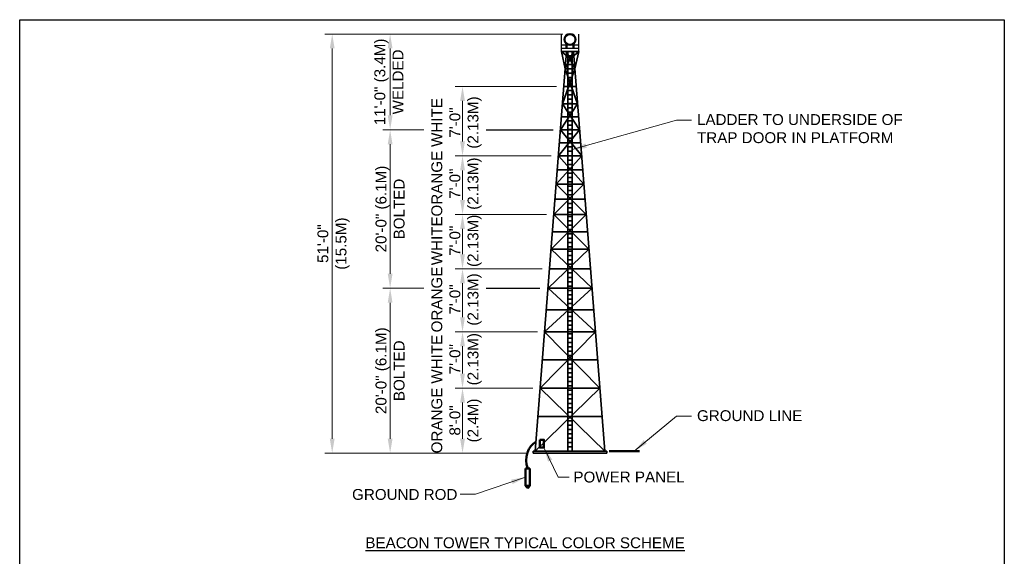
# Model space of a CAD drawing. Header units: inches. Extents: x 0 to 21.3, y 0 to 11.
# Tile 2 of 3: x 0 to 8.5, y 6.4 to 11. Entities that reach past the tile are written whole.
import ezdxf

# ---------------------------------------------------------------- set-up
doc = ezdxf.new("R2010")
doc.units = ezdxf.units.IN
doc.header["$LTSCALE"] = 0.5
doc.header["$MEASUREMENT"] = 0
doc.header["$PDSIZE"] = 2
doc.layers.get('DEFPOINTS').update_dxf_attribs({"linetype": 'CONTINUOUS'})
for name, color, linetype, lineweight in [('C-GRAD-FNSH', 4, 'CONTINUOUS', 50), ('E-AFLD-BCNS-MISC', 203, 'CONTINUOUS', 50), ('E-GRND-EQUI', 83, 'CONTINUOUS', 50), ('S-ACCS-LADD', 162, 'CONTINUOUS', 35), ('S-BRCG-DIA~', 161, 'CONTINUOUS', 35), ('S-BRCG-HORZ', 161, 'CONTINUOUS', 35), ('S-BRCG-VERT', 144, 'CONTINUOUS', 35), ('S-PLAT-WALK', 33, 'CONTINUOUS', 35), ('S-SAFE-HRAL', 3, 'CONTINUOUS', 25), ('S-SLAB-APPR', 41, 'CONTINUOUS', 35)]:
    doc.layers.add(name, color=color, linetype=linetype, lineweight=lineweight)
for name, color, linetype in [('G-ANNO-DIMS', 7, 'CONTINUOUS'), ('G-ANNO-TEXT', 7, 'CONTINUOUS'), ('G-ANNO-TTLB', 7, 'CONTINUOUS')]:
    doc.layers.add(name, color=color, linetype=linetype)
doc.styles.add('01-E-BLDG-1_1', font='arial.ttf', dxfattribs={"height": 0.09375})
doc.dimstyles.new('01-E-BLDG-1_1', dxfattribs={"dimtxt": 0.09375, "dimasz": 0.125, "dimexe": 0.0625, "dimexo": 0.0625, "dimgap": 0.0625, "dimtad": 1, "dimdec": 4, "dimzin": 3, "dimdsep": 46, "dimlunit": 4, "dimtxsty": '01-E-BLDG-1_1', "dimcen": 0.0625, "dimclrd": 1, "dimclre": 1, "dimclrt": 256, "dimazin": 0, "dimtfac": 1, "dimtdec": 4, "dimtmove": 1, "dimatfit": 3, "dimfxl": 1, "dimfrac": 2, "dimtolj": 1, "dimtzin": 3, "dimlwd": 0, "dimlwe": 0, "dimarcsym": 0})

# ---------------------------------------------------------------- blocks, each defined once
blk = doc.blocks.new('*D4')
at = {"layer": 'DEFPOINTS', "color": 0, "transparency": 16777216}
for p in [(3.8229, 7.8201), (4.4934, 7.8201), (4.4323, 7.2585)]:
    blk.add_point(p, dxfattribs=at)
at = {"layer": 'G-ANNO-DIMS', "color": 1, "lineweight": 0, "transparency": 16777216}
for p, q in [((4.4309, 7.8201), (3.7604, 7.8201)), ((3.8229, 7.3835), (3.8229, 7.6951)), ((4.3698, 7.2585), (3.7604, 7.2585))]:
    blk.add_line(p, q, dxfattribs=at)
at = {"layer": 'G-ANNO-DIMS', "color": 1, "transparency": 16777216}
for points in [[(3.8021, 7.6951), (3.8437, 7.6951), (3.8229, 7.8201)], [(3.8021, 7.3835), (3.8437, 7.3835), (3.8229, 7.2585)]]:
    blk.add_solid(points, dxfattribs=at)
at = {"layer": 'G-ANNO-DIMS', "transparency": 16777216, "insert": (3.7712, 7.5411), "char_height": 0.09375, "attachment_point": 5, "rotation": 90, "style": '01-E-BLDG-1_1'}
blk.add_mtext('\\A1;ORANGE\\P8\'-0"\\P(2.4M)', dxfattribs=at)
blk = doc.blocks.new('*D5')
at = {"layer": 'DEFPOINTS', "color": 0, "transparency": 16777216}
for p in [(3.8229, 8.3073), (4.5316, 8.3073), (4.4934, 7.8201)]:
    blk.add_point(p, dxfattribs=at)
at = {"layer": 'G-ANNO-DIMS', "color": 1, "lineweight": 0, "transparency": 16777216}
for p, q in [((4.4691, 8.3073), (3.7604, 8.3073)), ((3.8229, 7.9451), (3.8229, 8.1823)), ((4.4309, 7.8201), (3.7604, 7.8201))]:
    blk.add_line(p, q, dxfattribs=at)
at = {"layer": 'G-ANNO-DIMS', "color": 1, "transparency": 16777216}
for points in [[(3.8021, 8.1823), (3.8437, 8.1823), (3.8229, 8.3073)], [(3.8021, 7.9451), (3.8437, 7.9451), (3.8229, 7.8201)]]:
    blk.add_solid(points, dxfattribs=at)
at = {"layer": 'G-ANNO-DIMS', "transparency": 16777216, "insert": (3.7712, 8.0698), "char_height": 0.09375, "attachment_point": 5, "rotation": 90, "style": '01-E-BLDG-1_1'}
blk.add_mtext('\\A1;WHITE\\P7\'-0"\\P(2.13M)', dxfattribs=at)
blk = doc.blocks.new('*D6')
at = {"layer": 'DEFPOINTS', "color": 0, "transparency": 16777216}
for p in [(3.8229, 8.8509), (4.5741, 8.8509), (4.5316, 8.3073)]:
    blk.add_point(p, dxfattribs=at)
at = {"layer": 'G-ANNO-DIMS', "color": 1, "lineweight": 0, "transparency": 16777216}
for p, q in [((4.5116, 8.8509), (3.7604, 8.8509)), ((3.8229, 8.4323), (3.8229, 8.7259)), ((4.4691, 8.3073), (3.7604, 8.3073))]:
    blk.add_line(p, q, dxfattribs=at)
at = {"layer": 'G-ANNO-DIMS', "color": 1, "transparency": 16777216}
for points in [[(3.8021, 8.7259), (3.8437, 8.7259), (3.8229, 8.8509)], [(3.8021, 8.4323), (3.8437, 8.4323), (3.8229, 8.3073)]]:
    blk.add_solid(points, dxfattribs=at)
at = {"layer": 'G-ANNO-DIMS', "transparency": 16777216, "insert": (3.7712, 8.5852), "char_height": 0.09375, "attachment_point": 5, "rotation": 90, "style": '01-E-BLDG-1_1'}
blk.add_mtext('\\A1;ORANGE\\P7\'-0"\\P(2.13M)', dxfattribs=at)
blk = doc.blocks.new('*D7')
at = {"layer": 'DEFPOINTS', "color": 0, "transparency": 16777216}
for p in [(3.8229, 9.3195), (4.6108, 9.3195), (4.5741, 8.8509)]:
    blk.add_point(p, dxfattribs=at)
at = {"layer": 'G-ANNO-DIMS', "color": 1, "lineweight": 0, "transparency": 16777216}
for p, q in [((4.5483, 9.3195), (3.7604, 9.3195)), ((3.8229, 8.9759), (3.8229, 9.1945)), ((4.5116, 8.8509), (3.7604, 8.8509))]:
    blk.add_line(p, q, dxfattribs=at)
at = {"layer": 'G-ANNO-DIMS', "color": 1, "transparency": 16777216}
for points in [[(3.8021, 9.1945), (3.8437, 9.1945), (3.8229, 9.3195)], [(3.8021, 8.9759), (3.8437, 8.9759), (3.8229, 8.8509)]]:
    blk.add_solid(points, dxfattribs=at)
at = {"layer": 'G-ANNO-DIMS', "transparency": 16777216, "insert": (3.7712, 9.0917), "char_height": 0.09375, "attachment_point": 5, "rotation": 90, "style": '01-E-BLDG-1_1'}
blk.add_mtext('\\A1;WHITE\\P7\'-0"\\P(2.13M)', dxfattribs=at)
blk = doc.blocks.new('*D8')
at = {"layer": 'DEFPOINTS', "color": 0, "transparency": 16777216}
for p in [(3.8229, 9.8247), (4.6503, 9.8247), (4.6108, 9.3195)]:
    blk.add_point(p, dxfattribs=at)
at = {"layer": 'G-ANNO-DIMS', "color": 1, "lineweight": 0, "transparency": 16777216}
for p, q in [((4.5878, 9.8247), (3.7604, 9.8247)), ((3.8229, 9.4445), (3.8229, 9.6997)), ((4.5483, 9.3195), (3.7604, 9.3195))]:
    blk.add_line(p, q, dxfattribs=at)
at = {"layer": 'G-ANNO-DIMS', "color": 1, "transparency": 16777216}
for points in [[(3.8021, 9.6997), (3.8437, 9.6997), (3.8229, 9.8247)], [(3.8021, 9.4445), (3.8437, 9.4445), (3.8229, 9.3195)]]:
    blk.add_solid(points, dxfattribs=at)
at = {"layer": 'G-ANNO-DIMS', "transparency": 16777216, "insert": (3.7712, 9.5849), "char_height": 0.09375, "attachment_point": 5, "rotation": 90, "style": '01-E-BLDG-1_1'}
blk.add_mtext('\\A1;ORANGE\\P7\'-0"\\P(2.13M)', dxfattribs=at)
blk = doc.blocks.new('*D9')
at = {"layer": 'DEFPOINTS', "color": 0, "transparency": 16777216}
for p in [(3.8229, 10.4247), (4.6973, 10.4247), (4.6503, 9.8247)]:
    blk.add_point(p, dxfattribs=at)
at = {"layer": 'G-ANNO-DIMS', "color": 1, "lineweight": 0, "transparency": 16777216}
for p, q in [((4.6348, 10.4247), (3.7604, 10.4247)), ((3.8229, 9.9497), (3.8229, 10.2997)), ((4.5878, 9.8247), (3.7604, 9.8247))]:
    blk.add_line(p, q, dxfattribs=at)
at = {"layer": 'G-ANNO-DIMS', "color": 1, "transparency": 16777216}
for points in [[(3.8021, 10.2997), (3.8437, 10.2997), (3.8229, 10.4247)], [(3.8021, 9.9497), (3.8437, 9.9497), (3.8229, 9.8247)]]:
    blk.add_solid(points, dxfattribs=at)
at = {"layer": 'G-ANNO-DIMS', "transparency": 16777216, "insert": (3.7712, 10.1125), "char_height": 0.09375, "attachment_point": 5, "rotation": 90, "style": '01-E-BLDG-1_1'}
blk.add_mtext('\\A1;WHITE\\P7\'-0"\\P(2.13M)', dxfattribs=at)
blk = doc.blocks.new('*D10')
at = {"layer": 'DEFPOINTS', "color": 0, "transparency": 16777216}
for p in [(3.1979, 8.6823), (3.552, 8.6823), (4.4323, 7.2585)]:
    blk.add_point(p, dxfattribs=at)
at = {"layer": 'G-ANNO-DIMS', "color": 1, "lineweight": 0, "transparency": 16777216}
for p, q in [((3.4895, 8.6823), (3.1354, 8.6823)), ((3.1979, 7.3835), (3.1979, 8.5573)), ((4.3698, 7.2585), (3.1354, 7.2585))]:
    blk.add_line(p, q, dxfattribs=at)
at = {"layer": 'G-ANNO-DIMS', "color": 1, "transparency": 16777216}
for points in [[(3.1771, 8.5573), (3.2187, 8.5573), (3.1979, 8.6823)], [(3.1771, 7.3835), (3.2187, 7.3835), (3.1979, 7.2585)]]:
    blk.add_solid(points, dxfattribs=at)
at = {"layer": 'G-ANNO-DIMS', "transparency": 16777216, "insert": (3.1979, 7.9704), "char_height": 0.09375, "attachment_point": 5, "rotation": 90, "style": '01-E-BLDG-1_1'}
blk.add_mtext('\\A1;20\'-0" (6.1M)\\PBOLTED', dxfattribs=at)
blk = doc.blocks.new('*D11')
at = {"layer": 'DEFPOINTS', "color": 0, "transparency": 16777216}
for p in [(3.1979, 10.0497), (3.5528, 10.0497), (3.552, 8.6823)]:
    blk.add_point(p, dxfattribs=at)
at = {"layer": 'G-ANNO-DIMS', "color": 1, "lineweight": 0, "transparency": 16777216}
for p, q in [((3.4903, 10.0497), (3.1354, 10.0497)), ((3.1979, 8.8073), (3.1979, 9.9247)), ((3.4895, 8.6823), (3.1354, 8.6823))]:
    blk.add_line(p, q, dxfattribs=at)
at = {"layer": 'G-ANNO-DIMS', "color": 1, "transparency": 16777216}
for points in [[(3.1771, 9.9247), (3.2187, 9.9247), (3.1979, 10.0497)], [(3.1771, 8.8073), (3.2187, 8.8073), (3.1979, 8.6823)]]:
    blk.add_solid(points, dxfattribs=at)
at = {"layer": 'G-ANNO-DIMS', "transparency": 16777216, "insert": (3.1979, 9.366), "char_height": 0.09375, "attachment_point": 5, "rotation": 90, "style": '01-E-BLDG-1_1'}
blk.add_mtext('\\A1;20\'-0" (6.1M)\\PBOLTED', dxfattribs=at)
blk = doc.blocks.new('*D12')
at = {"layer": 'DEFPOINTS', "color": 0, "transparency": 16777216}
for p in [(3.1979, 10.8765), (4.7509, 10.8765), (3.5528, 10.0497)]:
    blk.add_point(p, dxfattribs=at)
at = {"layer": 'G-ANNO-DIMS', "color": 1, "lineweight": 0, "transparency": 16777216}
for p, q in [((4.6884, 10.8765), (3.1354, 10.8765)), ((3.1979, 10.1747), (3.1979, 10.7515)), ((3.4903, 10.0497), (3.1354, 10.0497))]:
    blk.add_line(p, q, dxfattribs=at)
at = {"layer": 'G-ANNO-DIMS', "color": 1, "transparency": 16777216}
for points in [[(3.1771, 10.7515), (3.2187, 10.7515), (3.1979, 10.8765)], [(3.1771, 10.1747), (3.2187, 10.1747), (3.1979, 10.0497)]]:
    blk.add_solid(points, dxfattribs=at)
at = {"layer": 'G-ANNO-DIMS', "transparency": 16777216, "insert": (3.1873, 10.4631), "char_height": 0.09375, "attachment_point": 5, "rotation": 90, "style": '01-E-BLDG-1_1'}
blk.add_mtext('\\A1;11\'-0" (3.4M)\\PWELDED', dxfattribs=at)
blk = doc.blocks.new('*D13')
at = {"layer": 'DEFPOINTS', "color": 0, "transparency": 16777216}
for p in [(2.6979, 10.8765), (4.7509, 10.8765), (3.9323, 7.2585)]:
    blk.add_point(p, dxfattribs=at)
at = {"layer": 'G-ANNO-DIMS', "color": 1, "lineweight": 0, "transparency": 16777216}
for p, q in [((4.6884, 10.8765), (2.6354, 10.8765)), ((2.6979, 7.3835), (2.6979, 10.7515)), ((3.8698, 7.2585), (2.6354, 7.2585))]:
    blk.add_line(p, q, dxfattribs=at)
at = {"layer": 'G-ANNO-DIMS', "color": 1, "transparency": 16777216}
for points in [[(2.6771, 10.7515), (2.7187, 10.7515), (2.6979, 10.8765)], [(2.6771, 7.3835), (2.7187, 7.3835), (2.6979, 7.2585)]]:
    blk.add_solid(points, dxfattribs=at)
at = {"layer": 'G-ANNO-DIMS', "transparency": 16777216, "insert": (2.7095, 9.0675), "char_height": 0.09375, "attachment_point": 5, "rotation": 90, "style": '01-E-BLDG-1_1'}
blk.add_mtext('\\A1;51\'-0"\\P(15.5M)', dxfattribs=at)

msp = doc.modelspace()

# ---------------------------------------------------------------- linework, layer by layer
at = {"layer": 'C-GRAD-FNSH'}
msp.add_line((5.08839, 7.27646), (5.35089, 7.27646), dxfattribs=at)
at = {"layer": 'E-AFLD-BCNS-MISC'}
for p, q in [((4.72089, 10.75406), (4.72089, 10.79236)), ((4.78089, 10.75406), (4.78089, 10.79236))]:
    msp.add_line(p, q, dxfattribs=at)
msp.add_circle((4.75089, 10.82906), 0.0474, dxfattribs=at)
at = {"layer": 'E-GRND-EQUI'}
for p, q in [((4.36751, 7.12646), (4.36751, 6.97646)), ((4.40501, 7.12646), (4.36751, 7.12646)), ((4.40501, 6.97646), (4.40501, 7.12646)), ((4.36751, 6.97646), (4.40501, 6.97646)), ((4.36751, 6.97646), (4.38626, 6.95771)), ((4.40501, 6.97646), (4.38626, 6.95771))]:
    msp.add_line(p, q, dxfattribs=at)
msp.add_lwpolyline([(4.38626, 7.12646), (4.37593, 7.16123), (4.37223, 7.19638), (4.37457, 7.23084), (4.3824, 7.26354), (4.39513, 7.29342), (4.4122, 7.31939), (4.43303, 7.34039), (4.45706, 7.35536)], dxfattribs=at)
msp.add_lwpolyline([(4.49023, 7.3752), (4.52569, 7.3752), (4.52569, 7.30769), (4.49023, 7.30769)], close=True, dxfattribs=at)
at = {"layer": 'G-ANNO-DIMS', "color": 1}
for p, q in [((4.02676, 10.04966), (4.60678, 10.04966)), ((4.02676, 8.68226), (4.49057, 8.68226))]:
    msp.add_line(p, q, dxfattribs=at)
at = {"layer": 'G-ANNO-TTLB'}
msp.add_lwpolyline([(0, 11), (8.5, 11), (8.5, 0), (0, 0)], close=True, dxfattribs=at)
at = {"layer": 'S-ACCS-LADD'}
for p, q in [((4.73229, 7.27646), (4.73229, 10.72646)), ((4.76949, 7.27646), (4.76949, 10.72646)), ((4.73229, 10.68896), (4.76949, 10.68896)), ((4.73229, 10.65146), (4.76949, 10.65146)), ((4.73229, 10.61396), (4.76949, 10.61396)), ((4.73229, 10.57646), (4.76949, 10.57646)), ((4.73229, 10.53896), (4.76949, 10.53896)), ((4.73229, 10.50146), (4.76949, 10.50146)), ((4.73229, 10.46396), (4.76949, 10.46396)), ((4.73229, 10.42646), (4.76949, 10.42646)), ((4.73229, 10.38896), (4.76949, 10.38896)), ((4.73229, 10.35146), (4.76949, 10.35146)), ((4.73229, 10.31396), (4.76949, 10.31396)), ((4.73229, 10.27646), (4.76949, 10.27646)), ((4.73229, 10.23896), (4.76949, 10.23896)), ((4.73229, 10.20146), (4.76949, 10.20146)), ((4.73229, 10.16396), (4.76949, 10.16396)), ((4.73229, 10.12646), (4.76949, 10.12646)), ((4.73229, 10.08896), (4.76949, 10.08896)), ((4.73229, 10.05146), (4.76949, 10.05146)), ((4.73229, 10.01396), (4.76949, 10.01396)), ((4.73229, 9.97646), (4.76949, 9.97646)), ((4.73229, 9.93896), (4.76949, 9.93896)), ((4.73229, 9.90146), (4.76949, 9.90146)), ((4.73229, 9.86396), (4.76949, 9.86396)), ((4.73229, 9.82646), (4.76949, 9.82646)), ((4.73229, 9.78896), (4.76949, 9.78896)), ((4.73229, 9.75146), (4.76949, 9.75146)), ((4.73229, 9.71396), (4.76949, 9.71396)), ((4.73229, 9.67646), (4.76949, 9.67646)), ((4.73229, 9.63896), (4.76949, 9.63896)), ((4.73229, 9.60146), (4.76949, 9.60146)), ((4.73229, 9.56396), (4.76949, 9.56396)), ((4.73229, 9.52646), (4.76949, 9.52646)), ((4.73229, 9.48896), (4.76949, 9.48896)), ((4.73229, 9.45146), (4.76949, 9.45146)), ((4.73229, 9.41396), (4.76949, 9.41396)), ((4.73229, 9.37646), (4.76949, 9.37646)), ((4.73229, 9.33896), (4.76949, 9.33896)), ((4.73229, 9.30146), (4.76949, 9.30146)), ((4.73229, 9.26396), (4.76949, 9.26396)), ((4.73229, 9.22646), (4.76949, 9.22646)), ((4.73229, 9.18896), (4.76949, 9.18896)), ((4.73229, 9.15146), (4.76949, 9.15146)), ((4.73229, 9.11396), (4.76949, 9.11396)), ((4.73229, 9.07646), (4.76949, 9.07646)), ((4.73229, 9.03896), (4.76949, 9.03896)), ((4.73229, 9.00146), (4.76949, 9.00146)), ((4.73229, 8.96396), (4.76949, 8.96396)), ((4.73229, 8.92646), (4.76949, 8.92646)), ((4.73229, 8.88896), (4.76949, 8.88896)), ((4.73229, 8.85146), (4.76949, 8.85146)), ((4.73229, 8.81396), (4.76949, 8.81396)), ((4.73229, 8.77646), (4.76949, 8.77646)), ((4.73229, 8.73896), (4.76949, 8.73896)), ((4.73229, 8.70146), (4.76949, 8.70146)), ((4.73229, 8.66396), (4.76949, 8.66396)), ((4.73229, 8.62646), (4.76949, 8.62646)), ((4.73229, 8.58896), (4.76949, 8.58896)), ((4.73229, 8.55146), (4.76949, 8.55146)), ((4.73229, 8.51396), (4.76949, 8.51396)), ((4.73229, 8.47646), (4.76949, 8.47646)), ((4.73229, 8.43896), (4.76949, 8.43896)), ((4.73229, 8.40146), (4.76949, 8.40146)), ((4.73229, 8.36396), (4.76949, 8.36396)), ((4.73229, 8.32646), (4.76949, 8.32646)), ((4.73229, 8.28896), (4.76949, 8.28896)), ((4.73229, 8.25146), (4.76949, 8.25146)), ((4.73229, 8.21396), (4.76949, 8.21396)), ((4.73229, 8.17646), (4.76949, 8.17646)), ((4.73229, 8.13896), (4.76949, 8.13896)), ((4.73229, 8.10146), (4.76949, 8.10146)), ((4.73229, 8.06396), (4.76949, 8.06396)), ((4.73229, 8.02646), (4.76949, 8.02646)), ((4.73229, 7.98896), (4.76949, 7.98896)), ((4.73229, 7.95146), (4.76949, 7.95146)), ((4.73229, 7.91396), (4.76949, 7.91396)), ((4.73229, 7.87646), (4.76949, 7.87646)), ((4.73229, 7.83896), (4.76949, 7.83896)), ((4.73229, 7.80146), (4.76949, 7.80146)), ((4.73229, 7.76396), (4.76949, 7.76396)), ((4.73229, 7.72646), (4.76949, 7.72646)), ((4.73229, 7.68896), (4.76949, 7.68896)), ((4.73229, 7.65146), (4.76949, 7.65146)), ((4.73229, 7.61396), (4.76949, 7.61396)), ((4.73229, 7.57646), (4.76949, 7.57646)), ((4.73229, 7.53896), (4.76949, 7.53896)), ((4.73229, 7.50146), (4.76949, 7.50146)), ((4.73229, 7.46396), (4.76949, 7.46396)), ((4.73229, 7.42646), (4.76949, 7.42646)), ((4.73229, 7.38896), (4.76949, 7.38896)), ((4.73229, 7.35146), (4.76949, 7.35146)), ((4.73229, 7.31396), (4.76949, 7.31396))]:
    msp.add_line(p, q, dxfattribs=at)
at = {"layer": 'S-BRCG-DIA~'}
for p, q in [((4.75089, 10.66311), (4.67589, 10.72646)), ((4.67589, 10.72646), (4.70901, 10.57466)), ((4.70901, 10.57466), (4.78089, 10.72646)), ((4.79277, 10.57466), (4.72089, 10.72646)), ((4.75089, 10.66311), (4.82589, 10.72646)), ((4.82589, 10.72646), (4.79277, 10.57466)), ((4.68553, 10.27466), (4.79277, 10.57466)), ((4.81625, 10.27466), (4.70901, 10.57466)), ((4.66792, 10.04966), (4.81625, 10.27466)), ((4.83386, 10.04966), (4.68553, 10.27466)), ((4.83386, 10.04966), (4.65031, 9.82466)), ((4.66792, 10.04966), (4.85146, 9.82466)), ((4.85146, 9.82466), (4.63125, 9.58106)), ((4.65031, 9.82466), (4.87053, 9.58106)), ((4.87053, 9.58106), (4.61078, 9.31946)), ((4.63125, 9.58106), (4.891, 9.31946)), ((4.891, 9.31946), (4.5873, 9.01946)), ((4.61078, 9.31946), (4.91448, 9.01946)), ((4.91448, 9.01946), (4.56091, 8.68226)), ((4.5873, 9.01946), (4.94087, 8.68226)), ((4.94087, 8.68226), (4.53156, 8.30726)), ((4.56091, 8.68226), (4.97022, 8.30726)), ((4.97022, 8.30726), (4.49343, 7.82006)), ((4.53156, 8.30726), (5.00835, 7.82006)), ((5.00835, 7.82006), (4.45089, 7.27646)), ((4.49343, 7.82006), (5.05089, 7.27646))]:
    msp.add_line(p, q, dxfattribs=at)
at = {"layer": 'S-BRCG-HORZ'}
for p, q in [((4.70901, 10.57466), (4.79277, 10.57466)), ((4.69727, 10.42466), (4.80451, 10.42466)), ((4.68553, 10.27466), (4.81625, 10.27466)), ((4.67673, 10.16216), (4.82505, 10.16216)), ((4.66792, 10.04966), (4.83386, 10.04966)), ((4.65912, 9.93716), (4.84266, 9.93716)), ((4.65031, 9.82466), (4.85146, 9.82466)), ((4.64078, 9.70286), (4.861, 9.70286)), ((4.63125, 9.58106), (4.87053, 9.58106)), ((4.62101, 9.45026), (4.88077, 9.45026)), ((4.61078, 9.31946), (4.891, 9.31946)), ((4.59904, 9.16946), (4.90274, 9.16946)), ((4.5873, 9.01946), (4.91448, 9.01946)), ((4.5741, 8.85086), (4.92767, 8.85086)), ((4.56091, 8.68226), (4.94087, 8.68226)), ((4.54623, 8.49476), (4.95554, 8.49476)), ((4.53156, 8.30726), (4.97022, 8.30726)), ((4.5125, 8.06366), (4.98928, 8.06366)), ((4.49343, 7.82006), (5.00835, 7.82006)), ((4.47437, 7.57646), (5.02741, 7.57646))]:
    msp.add_line(p, q, dxfattribs=at)
at = {"layer": 'S-BRCG-VERT'}
for p, q in [((4.45089, 7.27646), (4.72089, 10.72646)), ((5.05089, 7.27646), (4.78089, 10.72646))]:
    msp.add_line(p, q, dxfattribs=at)
at = {"layer": 'S-PLAT-WALK'}
msp.add_line((4.67589, 10.72646), (4.82589, 10.72646), dxfattribs=at)
at = {"layer": 'S-SAFE-HRAL'}
for p, q in [((4.67589, 10.72646), (4.67589, 10.87646)), ((4.82589, 10.72646), (4.82589, 10.87646)), ((4.67589, 10.78166), (4.82589, 10.78166)), ((4.67589, 10.75406), (4.82589, 10.75406))]:
    msp.add_line(p, q, dxfattribs=at)
at = {"layer": 'S-SLAB-APPR'}
for p, q in [((4.43229, 7.27646), (5.06949, 7.27646)), ((4.43229, 7.25846), (4.43229, 7.27646)), ((4.43229, 7.25846), (5.06949, 7.25846)), ((5.06949, 7.25846), (5.06949, 7.27646))]:
    msp.add_line(p, q, dxfattribs=at)

# ---------------------------------------------------------------- texts
at = {"layer": 'G-ANNO-TEXT', "char_height": 0.09375, "attachment_point": 1, "rotation": 360, "style": '01-E-BLDG-1_1'}
for s, insert, width in [('\\A1;LADDER TO UNDERSIDE OF TRAP DOOR IN PLATFORM', (5.84694, 10.18486), 1.8113272), ('\\A1;GROUND LINE', (5.84694, 7.62948), 1.3549221), ('\\A1;POWER PANEL', (4.77996, 7.09966), 1.3549221), ('\\A1;GROUND ROD', (2.86926, 6.94971), 1.3549221)]:
    msp.add_mtext(s, dxfattribs=dict(at, insert=insert, width=width))
at = {"layer": 'G-ANNO-TEXT', "insert": (2.98402, 6.53255), "char_height": 0.09375, "attachment_point": 1, "rotation": 360, "style": '01-E-BLDG-1_1'}
msp.add_mtext('\\A1;{\\LBEACON TOWER TYPICAL COLOR SCHEME}', dxfattribs=at)

# ---------------------------------------------------------------- dimensions: what is measured, and where the dimension line sits
at = {"layer": 'G-ANNO-DIMS'}
for base, p1, p2, text, picture, middle in [((2.69791, 10.87646), (3.93229, 7.25846), (4.75089, 10.87646), '51\'-0"\\X(15.5M)', '*D13', (2.70945, 9.06746)), ((3.19791, 10.87646), (3.55277, 10.04966), (4.75089, 10.87646), '11\'-0" (3.4M)\\PWELDED', '*D12', (3.37561, 10.46306)), ((3.82291, 10.42466), (4.65031, 9.82466), (4.69727, 10.42466), 'WHITE\\X7\'-0"\\P(2.13M)', '*D9', (3.77124, 10.11252)), ((3.19791, 10.04966), (3.55197, 8.68226), (3.55277, 10.04966), '20\'-0" (6.1M)\\XBOLTED', '*D11', (3.19791, 9.36596)), ((3.82291, 9.82466), (4.61078, 9.31946), (4.65031, 9.82466), 'ORANGE\\X7\'-0"\\P(2.13M)', '*D8', (3.77124, 9.5849)), ((3.82291, 9.31946), (4.5741, 8.85086), (4.61078, 9.31946), 'WHITE\\X7\'-0"\\P(2.13M)', '*D7', (3.77124, 9.09168)), ((3.82291, 8.85086), (4.53156, 8.30726), (4.5741, 8.85086), 'ORANGE\\X7\'-0"\\P(2.13M)', '*D6', (3.77124, 8.58523)), ((3.19791, 8.68226), (4.43229, 7.25846), (3.55197, 8.68226), '20\'-0" (6.1M)\\XBOLTED', '*D10', (3.19791, 7.97036)), ((3.82291, 8.30726), (4.49343, 7.82006), (4.53156, 8.30726), 'WHITE\\X7\'-0"\\P(2.13M)', '*D5', (3.77124, 8.06977)), ((3.82291, 7.82006), (4.43229, 7.25846), (4.49343, 7.82006), 'ORANGE\\X8\'-0"\\P(2.4M)', '*D4', (3.77124, 7.54112))]:
    dim = msp.add_linear_dim(base=base, p1=p1, p2=p2, angle=90, text=text, dimstyle='01-E-BLDG-1_1', dxfattribs=at)
    dim.commit()
    dim.dimension.update_dxf_attribs({"geometry": picture, "text_midpoint": middle, "dimtype": 160})

# ---------------------------------------------------------------- leaders
at = {"layer": 'G-ANNO-TEXT'}
for points in [[(4.76949, 9.87845), (5.66883, 10.13398), (5.79941, 10.13398)], [(5.30458, 7.27646), (5.66883, 7.5786), (5.79941, 7.5786)], [(4.36751, 7.05146), (3.93413, 6.90504), (3.80356, 6.90504)]]:
    msp.add_leader(points, dimstyle='01-E-BLDG-1_1', dxfattribs=at)
msp.add_leader([(4.52569, 7.30769), (4.64716, 7.05218), (4.74438, 7.05218)], dimstyle='01-E-BLDG-1_1', override={"dimgap": 0.0625, "dimtad": 0}, dxfattribs=at)

doc.saveas('drawing.dxf')
